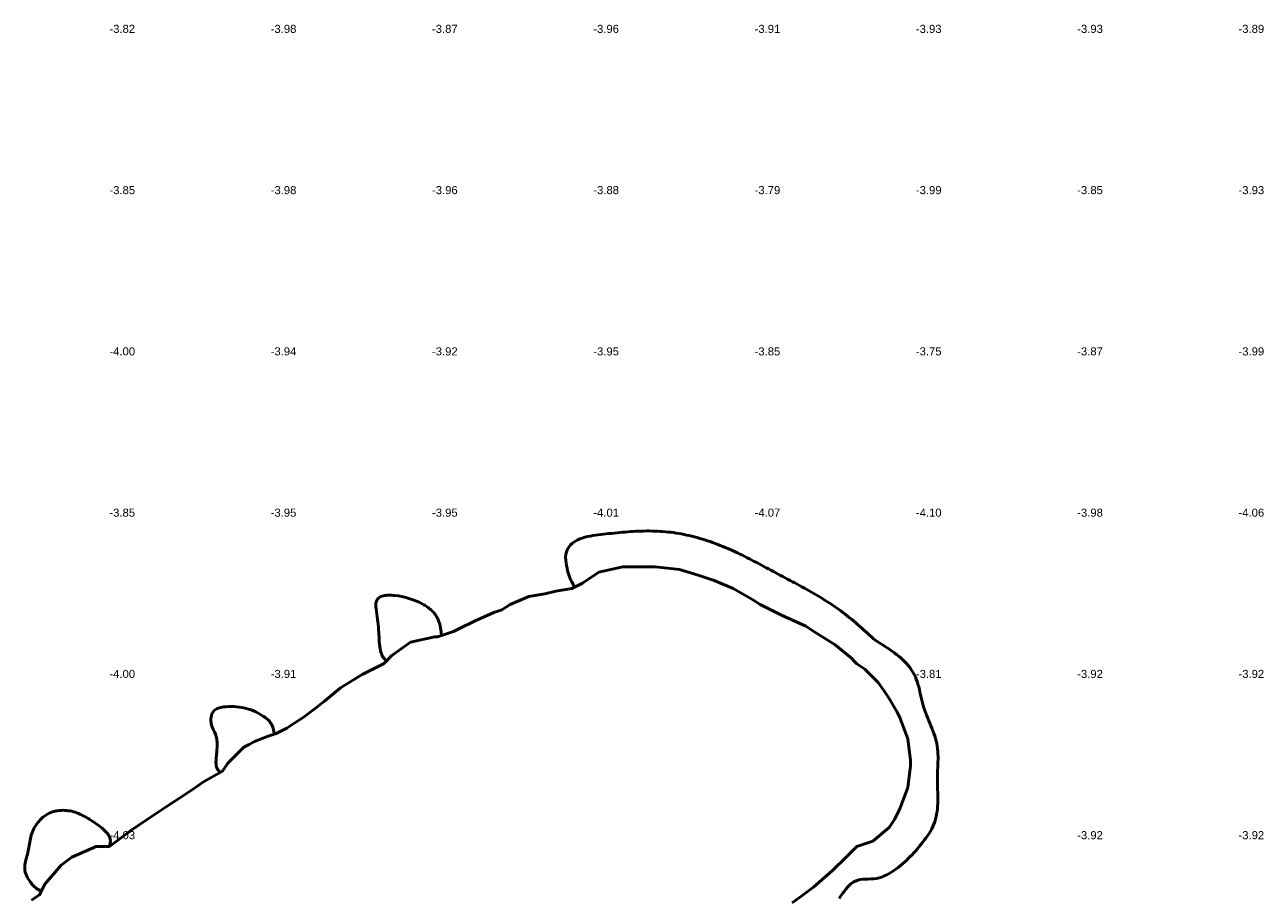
# Model space of a CAD drawing. Header units: metres. Extents: x 239209 to 240490, y 582227 to 583974.
# Tile 14 of 42: x 239614 to 239845, y 582716 to 582878. Entities that reach past the tile are written whole.
import ezdxf

# ---------------------------------------------------------------- set-up
doc = ezdxf.new("R2010")
doc.units = ezdxf.units.M
for name, color, linetype, lineweight in [('B-WE-GW-WATERGANG_BODEM-G', 90, 'Continuous', 18), ('B-WE-SURFACE-GRENS-G', 150, 'Continuous', 18), ('TM-SURFACE-TIN-LABELPeiling axel', 7, 'Continuous', 18)]:
    doc.layers.add(name, color=color, linetype=linetype, lineweight=lineweight)
doc.styles.get("Standard").update_dxf_attribs({"font": 'arial.ttf'})

# ---------------------------------------------------------------- blocks, each defined once
blk = doc.blocks.new('*U155')
at = {"layer": 'TM-SURFACE-TIN-LABELPeiling axel', "color": 7, "linetype": 'Continuous', "lineweight": 18, "insert": (239629.99, 582727.09, -4.03), "char_height": 1.5, "attachment_point": 4}
blk.add_mtext('{\\fArial|b0|i0|c0|p34;-4.03}', dxfattribs=at)
blk = doc.blocks.new('*U156')
at = {"layer": 'TM-SURFACE-TIN-LABELPeiling axel', "color": 7, "linetype": 'Continuous', "lineweight": 18, "insert": (239629.99, 582757.09, -4), "char_height": 1.5, "attachment_point": 4}
blk.add_mtext('{\\fArial|b0|i0|c0|p34;-4.00}', dxfattribs=at)
blk = doc.blocks.new('*U157')
at = {"layer": 'TM-SURFACE-TIN-LABELPeiling axel', "color": 7, "linetype": 'Continuous', "lineweight": 18, "insert": (239629.99, 582787.09, -3.85), "char_height": 1.5, "attachment_point": 4}
blk.add_mtext('{\\fArial|b0|i0|c0|p34;-3.85}', dxfattribs=at)
blk = doc.blocks.new('*U158')
at = {"layer": 'TM-SURFACE-TIN-LABELPeiling axel', "color": 7, "linetype": 'Continuous', "lineweight": 18, "insert": (239629.99, 582817.09, -4), "char_height": 1.5, "attachment_point": 4}
blk.add_mtext('{\\fArial|b0|i0|c0|p34;-4.00}', dxfattribs=at)
blk = doc.blocks.new('*U159')
at = {"layer": 'TM-SURFACE-TIN-LABELPeiling axel', "color": 7, "linetype": 'Continuous', "lineweight": 18, "insert": (239629.99, 582847.09, -3.85), "char_height": 1.5, "attachment_point": 4}
blk.add_mtext('{\\fArial|b0|i0|c0|p34;-3.85}', dxfattribs=at)
blk = doc.blocks.new('*U160')
at = {"layer": 'TM-SURFACE-TIN-LABELPeiling axel', "color": 7, "linetype": 'Continuous', "lineweight": 18, "insert": (239629.99, 582877.09, -3.82), "char_height": 1.5, "attachment_point": 4}
blk.add_mtext('{\\fArial|b0|i0|c0|p34;-3.82}', dxfattribs=at)
blk = doc.blocks.new('*U172')
at = {"layer": 'TM-SURFACE-TIN-LABELPeiling axel', "color": 7, "linetype": 'Continuous', "lineweight": 18, "insert": (239659.99, 582757.09, -3.91), "char_height": 1.5, "attachment_point": 4}
blk.add_mtext('{\\fArial|b0|i0|c0|p34;-3.91}', dxfattribs=at)
blk = doc.blocks.new('*U173')
at = {"layer": 'TM-SURFACE-TIN-LABELPeiling axel', "color": 7, "linetype": 'Continuous', "lineweight": 18, "insert": (239659.99, 582787.09, -3.95), "char_height": 1.5, "attachment_point": 4}
blk.add_mtext('{\\fArial|b0|i0|c0|p34;-3.95}', dxfattribs=at)
blk = doc.blocks.new('*U174')
at = {"layer": 'TM-SURFACE-TIN-LABELPeiling axel', "color": 7, "linetype": 'Continuous', "lineweight": 18, "insert": (239659.99, 582817.09, -3.94), "char_height": 1.5, "attachment_point": 4}
blk.add_mtext('{\\fArial|b0|i0|c0|p34;-3.94}', dxfattribs=at)
blk = doc.blocks.new('*U175')
at = {"layer": 'TM-SURFACE-TIN-LABELPeiling axel', "color": 7, "linetype": 'Continuous', "lineweight": 18, "insert": (239659.99, 582847.09, -3.98), "char_height": 1.5, "attachment_point": 4}
blk.add_mtext('{\\fArial|b0|i0|c0|p34;-3.98}', dxfattribs=at)
blk = doc.blocks.new('*U176')
at = {"layer": 'TM-SURFACE-TIN-LABELPeiling axel', "color": 7, "linetype": 'Continuous', "lineweight": 18, "insert": (239659.99, 582877.09, -3.98), "char_height": 1.5, "attachment_point": 4}
blk.add_mtext('{\\fArial|b0|i0|c0|p34;-3.98}', dxfattribs=at)
blk = doc.blocks.new('*U196')
at = {"layer": 'TM-SURFACE-TIN-LABELPeiling axel', "color": 7, "linetype": 'Continuous', "lineweight": 18, "insert": (239689.99, 582787.09, -3.95), "char_height": 1.5, "attachment_point": 4}
blk.add_mtext('{\\fArial|b0|i0|c0|p34;-3.95}', dxfattribs=at)
blk = doc.blocks.new('*U197')
at = {"layer": 'TM-SURFACE-TIN-LABELPeiling axel', "color": 7, "linetype": 'Continuous', "lineweight": 18, "insert": (239689.99, 582817.09, -3.92), "char_height": 1.5, "attachment_point": 4}
blk.add_mtext('{\\fArial|b0|i0|c0|p34;-3.92}', dxfattribs=at)
blk = doc.blocks.new('*U198')
at = {"layer": 'TM-SURFACE-TIN-LABELPeiling axel', "color": 7, "linetype": 'Continuous', "lineweight": 18, "insert": (239689.99, 582847.09, -3.96), "char_height": 1.5, "attachment_point": 4}
blk.add_mtext('{\\fArial|b0|i0|c0|p34;-3.96}', dxfattribs=at)
blk = doc.blocks.new('*U199')
at = {"layer": 'TM-SURFACE-TIN-LABELPeiling axel', "color": 7, "linetype": 'Continuous', "lineweight": 18, "insert": (239689.99, 582877.09, -3.87), "char_height": 1.5, "attachment_point": 4}
blk.add_mtext('{\\fArial|b0|i0|c0|p34;-3.87}', dxfattribs=at)
blk = doc.blocks.new('*U223')
at = {"layer": 'TM-SURFACE-TIN-LABELPeiling axel', "color": 7, "linetype": 'Continuous', "lineweight": 18, "insert": (239719.99, 582787.09, -4.01), "char_height": 1.5, "attachment_point": 4}
blk.add_mtext('{\\fArial|b0|i0|c0|p34;-4.01}', dxfattribs=at)
blk = doc.blocks.new('*U224')
at = {"layer": 'TM-SURFACE-TIN-LABELPeiling axel', "color": 7, "linetype": 'Continuous', "lineweight": 18, "insert": (239719.99, 582817.09, -3.95), "char_height": 1.5, "attachment_point": 4}
blk.add_mtext('{\\fArial|b0|i0|c0|p34;-3.95}', dxfattribs=at)
blk = doc.blocks.new('*U225')
at = {"layer": 'TM-SURFACE-TIN-LABELPeiling axel', "color": 7, "linetype": 'Continuous', "lineweight": 18, "insert": (239719.99, 582847.09, -3.88), "char_height": 1.5, "attachment_point": 4}
blk.add_mtext('{\\fArial|b0|i0|c0|p34;-3.88}', dxfattribs=at)
blk = doc.blocks.new('*U226')
at = {"layer": 'TM-SURFACE-TIN-LABELPeiling axel', "color": 7, "linetype": 'Continuous', "lineweight": 18, "insert": (239719.99, 582877.09, -3.96), "char_height": 1.5, "attachment_point": 4}
blk.add_mtext('{\\fArial|b0|i0|c0|p34;-3.96}', dxfattribs=at)
blk = doc.blocks.new('*U251')
at = {"layer": 'TM-SURFACE-TIN-LABELPeiling axel', "color": 7, "linetype": 'Continuous', "lineweight": 18, "insert": (239749.99, 582787.09, -4.07), "char_height": 1.5, "attachment_point": 4}
blk.add_mtext('{\\fArial|b0|i0|c0|p34;-4.07}', dxfattribs=at)
blk = doc.blocks.new('*U252')
at = {"layer": 'TM-SURFACE-TIN-LABELPeiling axel', "color": 7, "linetype": 'Continuous', "lineweight": 18, "insert": (239749.99, 582817.09, -3.85), "char_height": 1.5, "attachment_point": 4}
blk.add_mtext('{\\fArial|b0|i0|c0|p34;-3.85}', dxfattribs=at)
blk = doc.blocks.new('*U253')
at = {"layer": 'TM-SURFACE-TIN-LABELPeiling axel', "color": 7, "linetype": 'Continuous', "lineweight": 18, "insert": (239749.99, 582847.09, -3.79), "char_height": 1.5, "attachment_point": 4}
blk.add_mtext('{\\fArial|b0|i0|c0|p34;-3.79}', dxfattribs=at)
blk = doc.blocks.new('*U254')
at = {"layer": 'TM-SURFACE-TIN-LABELPeiling axel', "color": 7, "linetype": 'Continuous', "lineweight": 18, "insert": (239749.99, 582877.09, -3.91), "char_height": 1.5, "attachment_point": 4}
blk.add_mtext('{\\fArial|b0|i0|c0|p34;-3.91}', dxfattribs=at)
blk = doc.blocks.new('*U277')
at = {"layer": 'TM-SURFACE-TIN-LABELPeiling axel', "color": 7, "linetype": 'Continuous', "lineweight": 18, "insert": (239779.99, 582757.09, -3.81), "char_height": 1.5, "attachment_point": 4}
blk.add_mtext('{\\fArial|b0|i0|c0|p34;-3.81}', dxfattribs=at)
blk = doc.blocks.new('*U278')
at = {"layer": 'TM-SURFACE-TIN-LABELPeiling axel', "color": 7, "linetype": 'Continuous', "lineweight": 18, "insert": (239779.99, 582787.09, -4.1), "char_height": 1.5, "attachment_point": 4}
blk.add_mtext('{\\fArial|b0|i0|c0|p34;-4.10}', dxfattribs=at)
blk = doc.blocks.new('*U279')
at = {"layer": 'TM-SURFACE-TIN-LABELPeiling axel', "color": 7, "linetype": 'Continuous', "lineweight": 18, "insert": (239779.99, 582817.09, -3.75), "char_height": 1.5, "attachment_point": 4}
blk.add_mtext('{\\fArial|b0|i0|c0|p34;-3.75}', dxfattribs=at)
blk = doc.blocks.new('*U280')
at = {"layer": 'TM-SURFACE-TIN-LABELPeiling axel', "color": 7, "linetype": 'Continuous', "lineweight": 18, "insert": (239779.99, 582847.09, -3.99), "char_height": 1.5, "attachment_point": 4}
blk.add_mtext('{\\fArial|b0|i0|c0|p34;-3.99}', dxfattribs=at)
blk = doc.blocks.new('*U281')
at = {"layer": 'TM-SURFACE-TIN-LABELPeiling axel', "color": 7, "linetype": 'Continuous', "lineweight": 18, "insert": (239779.99, 582877.09, -3.93), "char_height": 1.5, "attachment_point": 4}
blk.add_mtext('{\\fArial|b0|i0|c0|p34;-3.93}', dxfattribs=at)
blk = doc.blocks.new('*U302')
at = {"layer": 'TM-SURFACE-TIN-LABELPeiling axel', "color": 7, "linetype": 'Continuous', "lineweight": 18, "insert": (239809.99, 582727.09, -3.92), "char_height": 1.5, "attachment_point": 4}
blk.add_mtext('{\\fArial|b0|i0|c0|p34;-3.92}', dxfattribs=at)
blk = doc.blocks.new('*U303')
at = {"layer": 'TM-SURFACE-TIN-LABELPeiling axel', "color": 7, "linetype": 'Continuous', "lineweight": 18, "insert": (239809.99, 582757.09, -3.92), "char_height": 1.5, "attachment_point": 4}
blk.add_mtext('{\\fArial|b0|i0|c0|p34;-3.92}', dxfattribs=at)
blk = doc.blocks.new('*U304')
at = {"layer": 'TM-SURFACE-TIN-LABELPeiling axel', "color": 7, "linetype": 'Continuous', "lineweight": 18, "insert": (239809.99, 582787.09, -3.98), "char_height": 1.5, "attachment_point": 4}
blk.add_mtext('{\\fArial|b0|i0|c0|p34;-3.98}', dxfattribs=at)
blk = doc.blocks.new('*U305')
at = {"layer": 'TM-SURFACE-TIN-LABELPeiling axel', "color": 7, "linetype": 'Continuous', "lineweight": 18, "insert": (239809.99, 582817.09, -3.87), "char_height": 1.5, "attachment_point": 4}
blk.add_mtext('{\\fArial|b0|i0|c0|p34;-3.87}', dxfattribs=at)
blk = doc.blocks.new('*U306')
at = {"layer": 'TM-SURFACE-TIN-LABELPeiling axel', "color": 7, "linetype": 'Continuous', "lineweight": 18, "insert": (239809.99, 582847.09, -3.85), "char_height": 1.5, "attachment_point": 4}
blk.add_mtext('{\\fArial|b0|i0|c0|p34;-3.85}', dxfattribs=at)
blk = doc.blocks.new('*U307')
at = {"layer": 'TM-SURFACE-TIN-LABELPeiling axel', "color": 7, "linetype": 'Continuous', "lineweight": 18, "insert": (239809.99, 582877.09, -3.93), "char_height": 1.5, "attachment_point": 4}
blk.add_mtext('{\\fArial|b0|i0|c0|p34;-3.93}', dxfattribs=at)
blk = doc.blocks.new('*U329')
at = {"layer": 'TM-SURFACE-TIN-LABELPeiling axel', "color": 7, "linetype": 'Continuous', "lineweight": 18, "insert": (239839.99, 582727.09, -3.92), "char_height": 1.5, "attachment_point": 4}
blk.add_mtext('{\\fArial|b0|i0|c0|p34;-3.92}', dxfattribs=at)
blk = doc.blocks.new('*U330')
at = {"layer": 'TM-SURFACE-TIN-LABELPeiling axel', "color": 7, "linetype": 'Continuous', "lineweight": 18, "insert": (239839.99, 582757.09, -3.92), "char_height": 1.5, "attachment_point": 4}
blk.add_mtext('{\\fArial|b0|i0|c0|p34;-3.92}', dxfattribs=at)
blk = doc.blocks.new('*U331')
at = {"layer": 'TM-SURFACE-TIN-LABELPeiling axel', "color": 7, "linetype": 'Continuous', "lineweight": 18, "insert": (239839.99, 582787.09, -4.06), "char_height": 1.5, "attachment_point": 4}
blk.add_mtext('{\\fArial|b0|i0|c0|p34;-4.06}', dxfattribs=at)
blk = doc.blocks.new('*U332')
at = {"layer": 'TM-SURFACE-TIN-LABELPeiling axel', "color": 7, "linetype": 'Continuous', "lineweight": 18, "insert": (239839.99, 582817.09, -3.99), "char_height": 1.5, "attachment_point": 4}
blk.add_mtext('{\\fArial|b0|i0|c0|p34;-3.99}', dxfattribs=at)
blk = doc.blocks.new('*U333')
at = {"layer": 'TM-SURFACE-TIN-LABELPeiling axel', "color": 7, "linetype": 'Continuous', "lineweight": 18, "insert": (239839.99, 582847.09, -3.93), "char_height": 1.5, "attachment_point": 4}
blk.add_mtext('{\\fArial|b0|i0|c0|p34;-3.93}', dxfattribs=at)
blk = doc.blocks.new('*U334')
at = {"layer": 'TM-SURFACE-TIN-LABELPeiling axel', "color": 7, "linetype": 'Continuous', "lineweight": 18, "insert": (239839.99, 582877.09, -3.89), "char_height": 1.5, "attachment_point": 4}
blk.add_mtext('{\\fArial|b0|i0|c0|p34;-3.89}', dxfattribs=at)

msp = doc.modelspace()

# ---------------------------------------------------------------- linework, layer by layer
at = {"layer": 'B-WE-GW-WATERGANG_BODEM-G', "lineweight": 50}
for points in [[(239765.7, 582715.34, -3.84), (239766, 582715.79, -3.83), (239766.31, 582716.23, -3.8), (239766.62, 582716.65, -3.8), (239766.94, 582717.06, -3.79), (239767.27, 582717.43, -3.77), (239767.61, 582717.78, -3.77), (239767.97, 582718.09, -3.8), (239768.35, 582718.36, -3.79), (239768.75, 582718.57, -3.8), (239769.18, 582718.74, -3.82), (239769.64, 582718.85, -3.83), (239770.12, 582718.9, -3.87), (239770.62, 582718.93, -3.85), (239771.13, 582718.94, -3.83), (239771.65, 582718.96, -3.83), (239772.16, 582718.99, -3.84), (239772.66, 582719.06, -3.85), (239773.15, 582719.17, -3.86), (239773.63, 582719.32, -3.86), (239774.1, 582719.51, -3.89), (239774.56, 582719.72, -3.9), (239775.01, 582719.96, -3.9), (239775.44, 582720.22, -3.89), (239775.87, 582720.5, -3.9), (239776.28, 582720.8, -3.89), (239776.69, 582721.1, -3.87), (239777.08, 582721.42, -3.86), (239777.47, 582721.74, -3.83), (239777.85, 582722.07, -3.83), (239778.22, 582722.41, -3.81), (239778.58, 582722.75, -3.79), (239778.93, 582723.11, -3.79), (239779.28, 582723.47, -3.78), (239779.62, 582723.83, -3.77), (239779.95, 582724.21, -3.77), (239780.28, 582724.59, -3.77), (239780.6, 582724.97, -3.75), (239780.92, 582725.36, -3.74), (239781.24, 582725.76, -3.77), (239781.55, 582726.16, -3.76), (239781.86, 582726.57, -3.78), (239782.15, 582726.98, -3.8), (239782.43, 582727.4, -3.8), (239782.7, 582727.82, -3.83), (239782.94, 582728.26, -3.85), (239783.16, 582728.7, -3.86), (239783.35, 582729.15, -3.85), (239783.51, 582729.61, -3.84), (239783.65, 582730.08, -3.81), (239783.76, 582730.55, -3.79), (239783.85, 582731.03, -3.79), (239783.92, 582731.52, -3.8), (239783.98, 582732.01, -3.82), (239784.01, 582732.51, -3.81), (239784.04, 582733.02, -3.79), (239784.05, 582733.52, -3.76), (239784.05, 582734.03, -3.72), (239784.05, 582734.55, -3.69), (239784.04, 582735.06, -3.67), (239784.03, 582735.58, -3.65), (239784.02, 582736.1, -3.63), (239784, 582736.61, -3.59), (239784, 582737.13, -3.55), (239783.99, 582737.65, -3.57), (239784, 582738.17, -3.59), (239784.01, 582738.68, -3.61), (239784.03, 582739.19, -3.63), (239784.05, 582739.7, -3.64), (239784.07, 582740.21, -3.67), (239784.09, 582740.72, -3.68), (239784.1, 582741.22, -3.7), (239784.1, 582741.72, -3.7), (239784.09, 582742.21, -3.7), (239784.07, 582742.71, -3.7), (239784.03, 582743.19, -3.71), (239783.96, 582743.68, -3.72), (239783.88, 582744.16, -3.73), (239783.77, 582744.63, -3.72), (239783.64, 582745.11, -3.71), (239783.49, 582745.58, -3.7), (239783.33, 582746.04, -3.68), (239783.16, 582746.51, -3.69), (239782.98, 582746.98, -3.7), (239782.79, 582747.44, -3.69), (239782.59, 582747.91, -3.67), (239782.4, 582748.37, -3.67), (239782.2, 582748.84, -3.68), (239782.01, 582749.32, -3.69), (239781.83, 582749.79, -3.69), (239781.65, 582750.27, -3.67), (239781.49, 582750.76, -3.66), (239781.34, 582751.24, -3.67), (239781.2, 582751.74, -3.68), (239781.08, 582752.24, -3.69), (239780.96, 582752.73, -3.67), (239780.85, 582753.23, -3.68), (239780.74, 582753.73, -3.7), (239780.63, 582754.22, -3.72), (239780.51, 582754.71, -3.72), (239780.38, 582755.19, -3.73), (239780.23, 582755.66, -3.75), (239780.07, 582756.12, -3.76), (239779.89, 582756.57, -3.74), (239779.68, 582757, -3.72), (239779.45, 582757.42, -3.72), (239779.2, 582757.82, -3.72), (239778.92, 582758.21, -3.73), (239778.62, 582758.59, -3.74), (239778.31, 582758.96, -3.74), (239777.97, 582759.31, -3.75), (239777.62, 582759.66, -3.73), (239777.25, 582760, -3.72), (239776.87, 582760.32, -3.73), (239776.47, 582760.65, -3.73), (239776.06, 582760.96, -3.73), (239775.64, 582761.27, -3.71), (239775.21, 582761.57, -3.69), (239774.78, 582761.86, -3.68), (239774.33, 582762.16, -3.68), (239773.89, 582762.45, -3.69), (239773.43, 582762.74, -3.68), (239772.98, 582763.02, -3.67), (239772.52, 582763.31, -3.68), (239772.13, 582763.63, -3.68), (239771.76, 582763.97, -3.69), (239771.39, 582764.31, -3.71), (239771.01, 582764.65, -3.75), (239770.64, 582764.98, -3.76), (239770.27, 582765.32, -3.77), (239769.89, 582765.65, -3.77), (239769.52, 582765.98, -3.76), (239769.14, 582766.31, -3.75), (239768.76, 582766.64, -3.74), (239768.38, 582766.96, -3.74), (239767.99, 582767.28, -3.74), (239767.6, 582767.6, -3.73), (239767.21, 582767.91, -3.71), (239766.82, 582768.22, -3.71), (239766.43, 582768.52, -3.72), (239766.03, 582768.82, -3.72), (239765.62, 582769.12, -3.74), (239765.21, 582769.4, -3.73), (239764.8, 582769.69, -3.74), (239764.39, 582769.97, -3.75), (239763.97, 582770.24, -3.75), (239763.56, 582770.52, -3.74), (239763.13, 582770.78, -3.73), (239762.71, 582771.05, -3.73), (239762.28, 582771.31, -3.75), (239761.85, 582771.57, -3.75), (239761.42, 582771.82, -3.75), (239760.99, 582772.08, -3.75), (239760.55, 582772.33, -3.76), (239760.12, 582772.57, -3.75), (239759.68, 582772.82, -3.76), (239759.24, 582773.06, -3.76), (239758.8, 582773.3, -3.76), (239758.36, 582773.54, -3.77), (239757.92, 582773.78, -3.77), (239757.47, 582774.02, -3.78), (239757.03, 582774.26, -3.78), (239756.59, 582774.49, -3.79), (239756.14, 582774.73, -3.79), (239755.7, 582774.96, -3.81), (239755.25, 582775.2, -3.81), (239754.81, 582775.43, -3.8), (239754.37, 582775.67, -3.78), (239753.92, 582775.91, -3.78), (239753.48, 582776.14, -3.77), (239753.04, 582776.38, -3.77), (239752.6, 582776.62, -3.79), (239752.15, 582776.86, -3.83), (239751.71, 582777.09, -3.85), (239751.27, 582777.33, -3.86), (239750.83, 582777.56, -3.86), (239750.39, 582777.8, -3.86), (239749.94, 582778.03, -3.88), (239749.5, 582778.26, -3.88), (239749.06, 582778.49, -3.88), (239748.61, 582778.72, -3.89), (239748.16, 582778.95, -3.91), (239747.72, 582779.17, -3.91), (239747.27, 582779.39, -3.91), (239746.81, 582779.61, -3.9), (239746.36, 582779.82, -3.9), (239745.91, 582780.03, -3.9), (239745.45, 582780.23, -3.91), (239744.99, 582780.44, -3.93), (239744.53, 582780.63, -3.94), (239744.06, 582780.83, -3.95), (239743.6, 582781.01, -3.95), (239743.13, 582781.2, -3.95), (239742.65, 582781.37, -3.96), (239742.18, 582781.55, -3.95), (239741.71, 582781.71, -3.95), (239741.23, 582781.87, -3.94), (239740.75, 582782.03, -3.94), (239740.27, 582782.18, -3.95), (239739.78, 582782.32, -3.97), (239739.3, 582782.46, -3.97), (239738.81, 582782.59, -3.97), (239738.33, 582782.71, -3.97), (239737.84, 582782.83, -3.98), (239737.35, 582782.94, -3.99), (239736.86, 582783.04, -4), (239736.37, 582783.14, -3.98), (239735.87, 582783.23, -3.97), (239735.38, 582783.31, -3.99), (239734.88, 582783.38, -4.01), (239734.39, 582783.45, -4.01), (239733.89, 582783.5, -4.07), (239733.4, 582783.55, -4.04), (239732.9, 582783.59, -3.97), (239732.41, 582783.62, -4.01), (239731.91, 582783.65, -4), (239731.41, 582783.67, -3.99), (239730.91, 582783.68, -3.93), (239730.41, 582783.69, -3.91), (239729.92, 582783.69, -3.91), (239729.42, 582783.68, -3.91), (239728.92, 582783.67, -3.91), (239728.42, 582783.65, -3.9), (239727.92, 582783.63, -3.9), (239727.42, 582783.61, -3.9), (239726.92, 582783.57, -3.9), (239726.42, 582783.54, -3.9), (239725.91, 582783.5, -3.88), (239725.41, 582783.46, -3.87), (239724.91, 582783.41, -3.87), (239724.41, 582783.36, -3.87), (239723.91, 582783.31, -3.88), (239723.41, 582783.25, -3.89), (239722.9, 582783.2, -3.9), (239722.4, 582783.14, -3.89), (239721.9, 582783.08, -3.89), (239721.4, 582783.01, -3.91), (239720.89, 582782.95, -3.92), (239720.39, 582782.89, -3.89), (239719.89, 582782.82, -3.89), (239719.39, 582782.75, -3.89), (239718.89, 582782.66, -3.91), (239718.41, 582782.53, -3.91), (239717.94, 582782.38, -3.97), (239717.46, 582782.2, -3.95), (239717, 582781.99, -3.92), (239716.55, 582781.73, -3.95), (239716.13, 582781.43, -3.95), (239715.75, 582781.09, -3.95), (239715.42, 582780.71, -3.97), (239715.17, 582780.28, -3.99), (239714.99, 582779.81, -4), (239714.89, 582779.32, -3.98), (239714.85, 582778.8, -3.96), (239714.87, 582778.28, -3.98), (239714.92, 582777.75, -3.99), (239715.01, 582777.24, -3.99), (239715.11, 582776.76, -4), (239715.22, 582776.31, -4.04), (239715.34, 582775.89, -4.05), (239715.46, 582775.51, -4.05), (239715.59, 582775.16, -4.03), (239715.71, 582774.84, -4.02), (239715.84, 582774.54, -4), (239715.97, 582774.26, -3.98), (239716.1, 582773.99, -3.96), (239716.23, 582773.74, -3.96), (239716.37, 582773.49, -3.96), (239716.5, 582773.25, -3.9)], [(239691.75, 582764.25, -3.83), (239691.68, 582764.95, -3.89), (239691.63, 582765.3, -3.91), (239691.58, 582765.64, -3.91), (239691.52, 582765.99, -3.91), (239691.44, 582766.33, -3.92), (239691.34, 582766.67, -3.93), (239691.29, 582766.83, -3.94), (239691.22, 582767, -3.94), (239691.16, 582767.17, -3.96), (239691.08, 582767.33, -3.97), (239691, 582767.49, -3.98), (239690.92, 582767.65, -3.99), (239690.82, 582767.81, -3.99), (239690.72, 582767.97, -4), (239690.61, 582768.13, -3.99), (239690.5, 582768.28, -3.99), (239690.37, 582768.43, -3.99), (239690.24, 582768.58, -3.98), (239690.09, 582768.73, -3.98), (239689.95, 582768.88, -3.98), (239689.79, 582769.02, -3.98), (239689.62, 582769.16, -3.96), (239689.45, 582769.3, -3.95), (239689.27, 582769.44, -3.95), (239689.08, 582769.57, -3.94), (239688.89, 582769.71, -3.94), (239688.69, 582769.83, -3.96), (239688.48, 582769.96, -3.97), (239688.05, 582770.2, -4), (239687.59, 582770.43, -4), (239687.1, 582770.65, -3.98), (239686.59, 582770.85, -3.97), (239686.06, 582771.03, -3.95), (239685.5, 582771.2, -3.94), (239684.93, 582771.35, -3.94), (239684.33, 582771.49, -3.88), (239683.73, 582771.6, -3.89), (239683.12, 582771.68, -3.9), (239682.82, 582771.71, -3.91), (239682.52, 582771.73, -3.94), (239682.24, 582771.74, -3.95), (239681.95, 582771.74, -3.96), (239681.68, 582771.73, -3.96), (239681.42, 582771.71, -3.95), (239681.17, 582771.67, -3.95), (239680.93, 582771.62, -3.96), (239680.7, 582771.56, -3.95), (239680.5, 582771.48, -3.94), (239680.31, 582771.39, -3.95), (239680.13, 582771.28, -3.95), (239679.98, 582771.15, -3.96), (239679.85, 582771.01, -3.96), (239679.75, 582770.84, -3.94), (239679.66, 582770.66, -3.92), (239679.61, 582770.46, -3.9), (239679.57, 582770.25, -3.89), (239679.55, 582770.01, -3.89), (239679.55, 582769.77, -3.88), (239679.56, 582769.52, -3.86), (239679.59, 582769.26, -3.85), (239679.66, 582768.74, -3.86), (239679.74, 582768.22, -3.89), (239679.82, 582767.72, -3.91), (239679.88, 582767.23, -3.92), (239679.94, 582766.76, -3.94), (239679.98, 582766.28, -3.97), (239680.02, 582765.81, -3.94), (239680.06, 582765.32, -3.85), (239680.08, 582764.81, -3.79), (239680.14, 582763.78, -3.77), (239680.17, 582763.27, -3.75), (239680.19, 582763.02, -3.75), (239680.21, 582762.78, -3.77), (239680.23, 582762.55, -3.78), (239680.26, 582762.32, -3.78), (239680.29, 582762.1, -3.79), (239680.32, 582761.89, -3.8), (239680.35, 582761.69, -3.83), (239680.39, 582761.51, -3.84), (239680.43, 582761.33, -3.84), (239680.48, 582761.17, -3.84), (239680.53, 582761.02, -3.84), (239680.58, 582760.87, -3.85), (239680.63, 582760.74, -3.87), (239680.69, 582760.61, -3.89), (239680.75, 582760.49, -3.9), (239680.81, 582760.38, -3.91), (239680.87, 582760.27, -3.93), (239680.94, 582760.17, -3.94), (239681, 582760.08, -3.95), (239681.07, 582759.99, -3.95), (239681.21, 582759.82, -3.94), (239681.36, 582759.66, -3.93), (239681.5, 582759.5, -3.91)], [(239660.66, 582745.89, -3.84), (239660.57, 582746.42, -3.9), (239660.52, 582746.69, -3.91), (239660.45, 582746.96, -3.93), (239660.41, 582747.1, -3.93), (239660.36, 582747.23, -3.93), (239660.31, 582747.36, -3.93), (239660.25, 582747.5, -3.93), (239660.19, 582747.63, -3.93), (239660.11, 582747.76, -3.92), (239660.03, 582747.9, -3.92), (239659.94, 582748.03, -3.92), (239659.85, 582748.16, -3.93), (239659.74, 582748.29, -3.93), (239659.62, 582748.42, -3.93), (239659.49, 582748.55, -3.93), (239659.36, 582748.69, -3.93), (239659.2, 582748.82, -3.93), (239659.04, 582748.95, -3.93), (239658.87, 582749.07, -3.93), (239658.68, 582749.2, -3.94), (239658.49, 582749.33, -3.94), (239658.29, 582749.45, -3.94), (239658.09, 582749.57, -3.94), (239657.66, 582749.8, -3.95), (239657.22, 582750.02, -3.94), (239656.78, 582750.21, -3.92), (239656.34, 582750.39, -3.88), (239655.89, 582750.54, -3.86), (239655.45, 582750.67, -3.86), (239655.01, 582750.78, -3.86), (239654.56, 582750.86, -3.86), (239654.11, 582750.93, -3.86), (239653.65, 582750.98, -3.87), (239653.18, 582751.01, -3.87), (239652.7, 582751.03, -3.87), (239652.21, 582751.02, -3.88), (239651.7, 582751, -3.87), (239651.45, 582750.98, -3.86), (239651.19, 582750.95, -3.85), (239650.95, 582750.92, -3.86), (239650.7, 582750.87, -3.86), (239650.47, 582750.81, -3.87), (239650.24, 582750.74, -3.89), (239650.03, 582750.65, -3.9), (239649.83, 582750.54, -3.9), (239649.65, 582750.42, -3.91), (239649.48, 582750.28, -3.92), (239649.33, 582750.12, -3.94), (239649.2, 582749.94, -3.95), (239649.1, 582749.74, -3.96), (239649.01, 582749.53, -3.96), (239648.95, 582749.3, -3.96), (239648.9, 582749.07, -3.95), (239648.87, 582748.82, -3.94), (239648.86, 582748.57, -3.93), (239648.87, 582748.32, -3.93), (239648.89, 582748.08, -3.92), (239648.93, 582747.83, -3.91), (239648.99, 582747.6, -3.91), (239649.06, 582747.37, -3.9), (239649.14, 582747.15, -3.88), (239649.32, 582746.73, -3.84), (239649.52, 582746.31, -3.84), (239649.7, 582745.89, -3.88), (239649.78, 582745.67, -3.87), (239649.85, 582745.44, -3.87), (239649.9, 582745.21, -3.86), (239649.95, 582744.98, -3.85), (239649.98, 582744.73, -3.85), (239650.01, 582744.49, -3.86), (239650.03, 582743.99, -3.87), (239650.02, 582743.48, -3.86), (239650, 582742.98, -3.86), (239649.96, 582742.48, -3.87), (239649.94, 582742.24, -3.87), (239649.91, 582742, -3.87), (239649.89, 582741.77, -3.86), (239649.87, 582741.55, -3.85), (239649.85, 582741.33, -3.85), (239649.83, 582741.12, -3.84), (239649.82, 582740.92, -3.83), (239649.81, 582740.74, -3.82), (239649.81, 582740.56, -3.81), (239649.82, 582740.39, -3.81), (239649.83, 582740.24, -3.8), (239649.84, 582740.1, -3.8), (239649.87, 582739.97, -3.81), (239649.89, 582739.84, -3.82), (239649.93, 582739.73, -3.82), (239649.96, 582739.63, -3.82), (239650.01, 582739.53, -3.83), (239650.05, 582739.44, -3.84), (239650.1, 582739.36, -3.85), (239650.15, 582739.28, -3.86), (239650.27, 582739.14, -3.87), (239650.39, 582739.02, -3.89), (239650.52, 582738.91, -3.91), (239650.65, 582738.8, -3.93)], [(239630, 582725, -3.96), (239630.04, 582725.15, -3.96), (239630.08, 582725.3, -3.96), (239630.11, 582725.45, -3.96), (239630.14, 582725.61, -3.96), (239630.16, 582725.76, -3.96), (239630.17, 582725.92, -3.96), (239630.17, 582726.08, -3.96), (239630.15, 582726.24, -3.95), (239630.12, 582726.41, -3.94), (239630.08, 582726.58, -3.94), (239630.01, 582726.76, -3.92), (239629.92, 582726.94, -3.91), (239629.81, 582727.13, -3.9), (239629.67, 582727.32, -3.9), (239629.51, 582727.53, -3.91), (239629.32, 582727.73, -3.91), (239629.11, 582727.94, -3.9), (239628.88, 582728.16, -3.88), (239628.63, 582728.38, -3.9), (239628.37, 582728.59, -3.94), (239628.1, 582728.81, -3.95), (239627.81, 582729.03, -3.95), (239627.52, 582729.24, -3.92), (239627.22, 582729.45, -3.9), (239626.92, 582729.66, -3.88), (239626.62, 582729.86, -3.91), (239626.32, 582730.05, -3.92), (239626.02, 582730.23, -3.92), (239625.72, 582730.41, -3.91), (239625.42, 582730.58, -3.95), (239625.12, 582730.73, -3.93), (239624.82, 582730.88, -3.94), (239624.52, 582731.02, -3.95), (239624.22, 582731.15, -3.93), (239623.91, 582731.27, -3.9), (239623.61, 582731.37, -3.89), (239623.3, 582731.46, -3.88), (239622.99, 582731.54, -3.88), (239622.67, 582731.61, -3.87), (239622.35, 582731.66, -3.86), (239622.02, 582731.7, -3.86), (239621.7, 582731.72, -3.87), (239621.36, 582731.73, -3.87), (239621.03, 582731.72, -3.88), (239620.7, 582731.7, -3.88), (239620.36, 582731.66, -3.88), (239620.03, 582731.6, -3.87), (239619.71, 582731.52, -3.87), (239619.38, 582731.42, -3.86), (239619.07, 582731.31, -3.84), (239618.76, 582731.17, -3.83), (239618.46, 582731.02, -3.81), (239618.18, 582730.84, -3.8), (239617.9, 582730.65, -3.8), (239617.63, 582730.44, -3.83), (239617.37, 582730.22, -3.84), (239617.13, 582729.98, -3.85), (239616.9, 582729.73, -3.84), (239616.68, 582729.47, -3.8), (239616.47, 582729.2, -3.8), (239616.28, 582728.92, -3.8), (239616.1, 582728.63, -3.79), (239615.94, 582728.33, -3.79), (239615.79, 582728.03, -3.8), (239615.66, 582727.72, -3.81), (239615.55, 582727.41, -3.83), (239615.45, 582727.09, -3.85), (239615.36, 582726.78, -3.86), (239615.29, 582726.46, -3.88), (239615.23, 582726.14, -3.91), (239615.17, 582725.81, -3.91), (239615.12, 582725.49, -3.89), (239615.06, 582725.16, -3.89), (239615.01, 582724.83, -3.9), (239614.95, 582724.51, -3.92), (239614.89, 582724.18, -3.94), (239614.82, 582723.85, -3.93), (239614.74, 582723.52, -3.92), (239614.66, 582723.19, -3.92), (239614.57, 582722.87, -3.93), (239614.48, 582722.54, -3.93), (239614.4, 582722.21, -3.96), (239614.34, 582721.88, -3.98), (239614.29, 582721.56, -3.99), (239614.26, 582721.23, -3.98), (239614.25, 582720.9, -3.97), (239614.28, 582720.58, -3.95), (239614.34, 582720.25, -3.92), (239614.43, 582719.93, -3.9), (239614.56, 582719.61, -3.9), (239614.71, 582719.3, -3.92), (239614.88, 582719, -3.94), (239615.06, 582718.71, -3.94), (239615.24, 582718.45, -3.96), (239615.42, 582718.21, -3.97), (239615.59, 582717.99, -3.98), (239615.76, 582717.8, -3.99), (239615.92, 582717.64, -3.99), (239616.07, 582717.49, -3.99), (239616.22, 582717.36, -3.99), (239616.36, 582717.25, -4), (239616.5, 582717.15, -4), (239616.63, 582717.07, -4), (239616.76, 582717, -4.01), (239616.88, 582716.94, -4.01), (239617.01, 582716.88, -4.01), (239617.13, 582716.83, -3.98), (239617.25, 582716.79, -3.95), (239617.37, 582716.75, -3.93)]]:
    msp.add_polyline3d(points, dxfattribs=at)
at = {"layer": 'B-WE-SURFACE-GRENS-G', "linetype": 'ByBlock', "lineweight": 50}
msp.add_polyline3d([(239757, 582714.5, -3.16), (239759, 582716, -3.14), (239761, 582717.5, -3.13), (239764.5, 582720.5, -3.12), (239765, 582721, -3.11), (239765.5, 582721.5, -3.05), (239766, 582722, -3), (239766.5, 582722.5, -2.98), (239767, 582723, -2.95), (239767.5, 582723.5, -2.91), (239768, 582724, -2.87), (239768.5, 582724.5, -2.83), (239769, 582725, -2.78), (239770.5, 582725.5, -2.69), (239772, 582726, -2.6), (239775, 582728.5, -2.62), (239776, 582730, -2.58), (239776.5, 582731, -2.58), (239777, 582732, -2.58), (239778.5, 582736, -2.61), (239779, 582740, -2.65), (239779, 582740.5, -2.68), (239779, 582741, -2.71), (239778.5, 582745, -2.67), (239777, 582749, -2.68), (239776.5, 582750, -2.65), (239775, 582752.5, -2.65), (239774, 582754, -2.67), (239773, 582755.5, -2.7), (239770.5, 582758, -2.67), (239769, 582759, -2.61), (239768.5, 582759.5, -2.68), (239768, 582760, -2.75), (239765, 582762.5, -2.83), (239761, 582765, -2.86), (239759.5, 582766, -2.88), (239755, 582768, -2.75), (239754, 582768.5, -2.73), (239753, 582769, -2.7), (239752, 582769.5, -2.7), (239751, 582770, -2.7), (239749.5, 582771, -2.74), (239746, 582773, -2.78), (239742.5, 582774.5, -2.81), (239741, 582775, -2.81), (239739.5, 582775.5, -2.8), (239736, 582776.5, -2.8), (239731.5, 582777, -2.81), (239731, 582777, -2.82), (239730.5, 582777, -2.82), (239730, 582777, -2.83), (239729.5, 582777, -2.83), (239729, 582777, -2.84), (239728.5, 582777, -2.84), (239728, 582777, -2.84), (239727.5, 582777, -2.85), (239727, 582777, -2.85), (239726.5, 582777, -2.86), (239726, 582777, -2.86), (239725.5, 582777, -2.85), (239721, 582776, -3.15), (239718, 582774, -3.72), (239717, 582773.5, -3.84), (239716, 582773, -3.96), (239713, 582772.5, -3.9), (239711, 582772, -3.82), (239708, 582771.5, -3.82), (239704.5, 582770, -3.88), (239703, 582769, -3.92), (239701.5, 582768.5, -3.96), (239698, 582767, -3.98), (239697, 582766.5, -3.97), (239696, 582766, -3.96), (239695, 582765.5, -3.94), (239694, 582765, -3.93), (239692.5, 582764.5, -3.87), (239691, 582764, -3.8), (239690.5, 582764, -3.67), (239686, 582763, -3.14), (239682.5, 582760.5, -3.67), (239682, 582760, -3.83), (239681.5, 582759.5, -3.91), (239681, 582759, -3.99), (239680, 582758.5, -3.98), (239679, 582758, -3.98), (239678, 582757.5, -3.96), (239677, 582757, -3.93), (239673, 582754.5, -3.89), (239670, 582752, -3.94), (239668, 582750.5, -3.96), (239666, 582749, -3.98), (239664.5, 582748, -3.93), (239663, 582747, -3.87), (239662, 582746.5, -3.89), (239661, 582746, -3.9), (239659.5, 582745.5, -3.62), (239657, 582744.5, -3.18), (239656, 582744, -3.02), (239655, 582743.5, -2.87), (239652, 582740.5, -3.38), (239651, 582739, -3.94), (239647.5, 582737, -3.8), (239646, 582736, -3.77), (239644.5, 582735, -3.77), (239643, 582734, -3.77), (239641.5, 582733, -3.81), (239640, 582732, -3.85), (239638.5, 582731, -3.82), (239637, 582730, -3.79), (239635.5, 582729, -3.85), (239634, 582728, -3.91), (239632, 582726.5, -3.94), (239630, 582725, -3.96), (239629.5, 582725, -3.83), (239629, 582725, -3.71), (239628.5, 582725, -3.58), (239628, 582725, -3.45), (239627.5, 582725, -3.32), (239623, 582723, -2.67), (239621, 582721.5, -2.88), (239618, 582718, -3.79), (239617.5, 582717, -3.9), (239617, 582716, -4.02), (239615.5, 582715, -3.98)], dxfattribs=at)

# ---------------------------------------------------------------- block references
at = {"layer": 'TM-SURFACE-TIN-LABELPeiling axel', "color": 7, "linetype": 'Continuous', "lineweight": 18}
for name in ['*U160', '*U176', '*U199', '*U226', '*U254', '*U281', '*U307', '*U334', '*U159', '*U175', '*U198', '*U225', '*U253', '*U280', '*U306', '*U333', '*U158', '*U174', '*U197', '*U224', '*U252', '*U279', '*U305', '*U332', '*U157', '*U173', '*U196', '*U223', '*U251', '*U278', '*U304', '*U331', '*U156', '*U172', '*U277', '*U303', '*U330', '*U155', '*U302', '*U329']:
    msp.add_blockref(name, (0, 0), dxfattribs=at)

doc.saveas('drawing.dxf')
